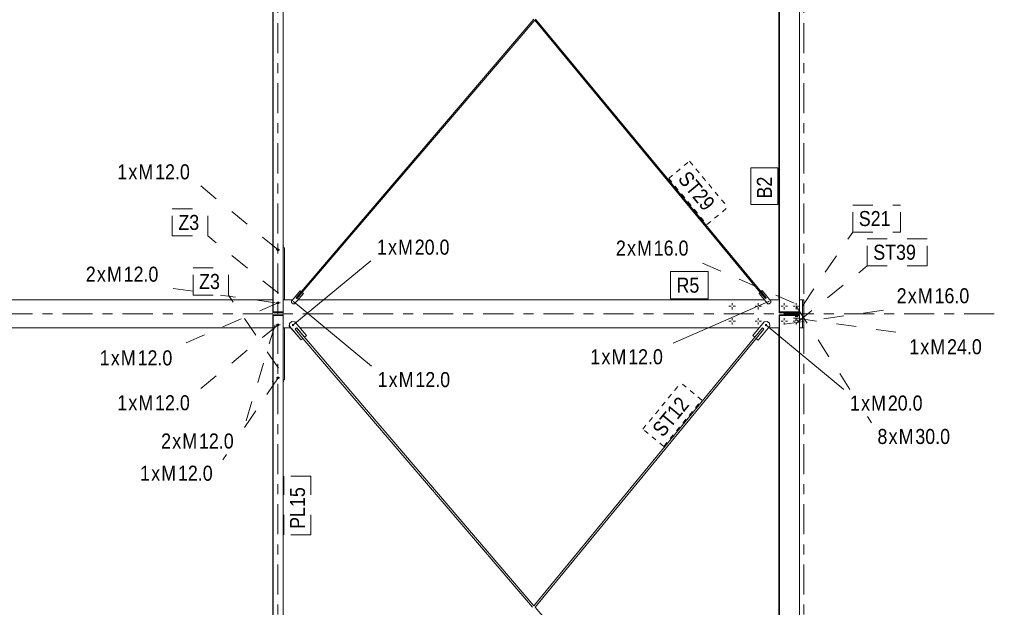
# Model space of a CAD drawing. Header units: millimetres. Extents: x -54 to 556, y -102 to 998.
# Tile 15 of 34: x 342 to 440, y 201 to 259. Entities that reach past the tile are written whole.
import ezdxf

# ---------------------------------------------------------------- set-up
doc = ezdxf.new("R2010")
doc.units = ezdxf.units.MM
for name, pattern in [('XKITLINE00', [0]), ('XKITLINE02', [4, 2, -2]), ('XKITLINE03', [6, 3, -1, 1, -1]), ('XKITLINE04', [3, 0.5, -0.5, 0.5, -0.5, 0.5, -0.5])]:
    doc.linetypes.add(name, pattern=pattern)
for name, color, linetype, lineweight in [('Element', 2, 'Continuous', 0), ('Spoina', 1, 'Continuous', 0), ('Znak elementu', 2, 'Continuous', 0), ('Znak śruby', 4, 'Continuous', 0), ('Śruba', 3, 'Continuous', 0)]:
    doc.layers.add(name, color=color, linetype=linetype, lineweight=lineweight)
doc.styles.add('ARIAL', font='ARIAL.TTF')

msp = doc.modelspace()

# ---------------------------------------------------------------- hatches: boundary and pattern name
at = {"layer": 'Śruba'}
for points in [[(368.9969953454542, 231.2168447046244), (368.9980030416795, 231.2236397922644), (368.9996715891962, 231.230303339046), (369.0019849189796, 231.2367711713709), (369.0049207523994, 231.2429810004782), (369.0084508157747, 231.2488730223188), (369.0125411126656, 231.2543904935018), (369.017152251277, 231.2594802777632), (369.0222398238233, 231.2640933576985), (369.0277548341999, 231.2681853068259), (369.0336441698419, 231.2717167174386), (369.0398511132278, 231.2746535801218), (369.0463158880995, 231.2769676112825), (369.0529762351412, 231.2786365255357), (369.0597680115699, 231.2796442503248), (369.0666258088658, 231.279981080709), (369.073483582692, 231.2796437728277), (369.0802752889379, 231.2786355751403), (369.0869355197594, 231.2769661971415), (369.0934001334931, 231.2746517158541), (369.0996068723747, 231.2717144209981), (369.1054959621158, 231.2681826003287), (369.1110106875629, 231.2640902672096), (369.1160979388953, 231.2594768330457), (369.1207087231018, 231.2543867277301), (369.1247986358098, 231.2488689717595), (369.1283282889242, 231.2429767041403), (369.131263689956, 231.2367666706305), (369.1335765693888, 231.2302986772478), (369.1352446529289, 231.223635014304), (369.1362518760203, 231.2168398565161), (369.136588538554, 231.2099786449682), (369.1362513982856, 231.2031174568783), (369.1352437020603, 231.1963223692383), (369.1335751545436, 231.1896588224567), (369.1312618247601, 231.1831909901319), (369.1283259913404, 231.1769811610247), (369.1247959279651, 231.1710891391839), (369.1207056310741, 231.165571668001), (369.1160944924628, 231.1604818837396), (369.1110069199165, 231.1558688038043), (369.1054919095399, 231.1517768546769), (369.0996025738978, 231.1482454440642), (369.093395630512, 231.145308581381), (369.0869308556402, 231.1429945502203), (369.0802705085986, 231.1413256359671), (369.07347873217, 231.140317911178), (369.066620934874, 231.1399810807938), (369.0597631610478, 231.140318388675), (369.052971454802, 231.1413265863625), (369.0463112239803, 231.1429959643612), (369.0398466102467, 231.1453104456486), (369.033639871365, 231.1482477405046), (369.027750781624, 231.151779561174), (369.0222360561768, 231.1558718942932), (369.0171488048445, 231.1604853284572), (369.012538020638, 231.1655754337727), (369.00844810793, 231.1710931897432), (369.0049184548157, 231.1769854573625), (369.0019830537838, 231.1831954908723), (368.9996701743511, 231.189663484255), (368.9980020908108, 231.1963271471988), (368.9969948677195, 231.2031223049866), (368.9966582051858, 231.2099835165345)], [(416.4124246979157, 231.2144143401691), (416.4134325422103, 231.2212094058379), (416.415101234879, 231.2278729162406), (416.4174147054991, 231.2343406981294), (416.4203506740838, 231.2405504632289), (416.4238808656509, 231.2464424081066), (416.4279712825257, 231.2519597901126), (416.4325825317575, 231.257049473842), (416.4376702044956, 231.2616624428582), (416.4431853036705, 231.2657542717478), (416.4490747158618, 231.2692855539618), (416.455281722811, 231.2722222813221), (416.4617465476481, 231.2745361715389), (416.4684069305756, 231.2762049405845), (416.4751987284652, 231.2772125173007), (416.4820565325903, 231.2775491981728), (416.4889142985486, 231.2772117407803), (416.4957059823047, 231.276203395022), (416.5023661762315, 231.274533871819), (416.5088307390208, 231.2722192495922), (416.5150374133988, 231.2692818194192), (416.5209264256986, 231.2657498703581), (416.5264410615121, 231.2616574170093), (416.5315282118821, 231.2570438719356), (416.5361388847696, 231.2519536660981), (416.5402286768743, 231.2464358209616), (416.5437582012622, 231.2405434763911), (416.5466934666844, 231.234333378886), (416.54900620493, 231.2278653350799), (416.5506741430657, 231.2212016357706), (416.5516812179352, 231.2144064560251), (416.5520177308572, 231.2075452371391), (416.5516804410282, 231.200684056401), (416.5506725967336, 231.1938889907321), (416.549003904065, 231.1872254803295), (416.5466904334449, 231.1807576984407), (416.5437544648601, 231.1745479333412), (416.5402242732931, 231.1686559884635), (416.5361338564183, 231.1631386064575), (416.5315226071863, 231.1580489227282), (416.5264349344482, 231.153435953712), (416.5209198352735, 231.1493441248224), (416.5150304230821, 231.1458128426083), (416.5088234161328, 231.142876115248), (416.5023585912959, 231.1405622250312), (416.4956982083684, 231.1388934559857), (416.4889064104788, 231.1378858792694), (416.4820486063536, 231.1375491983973), (416.4751908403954, 231.1378866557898), (416.4683991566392, 231.1388950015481), (416.4617389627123, 231.1405645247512), (416.4552743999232, 231.1428791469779), (416.449067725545, 231.145816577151), (416.4431787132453, 231.149348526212), (416.4376640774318, 231.1534409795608), (416.4325769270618, 231.1580545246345), (416.4279662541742, 231.163144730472), (416.4238764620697, 231.1686625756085), (416.4203469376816, 231.174554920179), (416.4174116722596, 231.1807650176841), (416.4150989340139, 231.1872330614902), (416.4134309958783, 231.1938967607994), (416.4124239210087, 231.200691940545), (416.4120874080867, 231.207553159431)], [(416.1110576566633, 228.8809643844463), (416.1126401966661, 228.891642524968), (416.1152612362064, 228.9021140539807), (416.1188955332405, 228.9122781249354), (416.1235080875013, 228.9220368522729), (416.1290544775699, 228.931296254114), (416.1354812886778, 228.9399671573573), (416.142726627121, 228.9479660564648), (416.1507207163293, 228.9552159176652), (416.1593865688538, 228.961646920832), (416.1686407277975, 228.9671971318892), (416.1783940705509, 228.9718130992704), (416.1885526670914, 228.9754503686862), (416.1990186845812, 228.9780739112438), (416.2096913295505, 228.9796584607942), (416.220467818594, 228.9801887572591), (416.2312443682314, 228.9796596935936), (416.2419171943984, 228.9780763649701), (416.2523835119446, 228.9754540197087), (416.2625425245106, 228.9718179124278), (416.2722963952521, 228.9672030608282), (416.2815511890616, 228.9616539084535), (416.2902177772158, 228.9552238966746), (416.2982126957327, 228.94797495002), (416.3054589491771, 228.9399768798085), (416.3118867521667, 228.9313067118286), (416.3174342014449, 228.9220479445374), (416.322047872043, 228.9122897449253), (416.3256833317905, 228.9021260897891), (416.3283055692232, 228.8916548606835), (416.3298893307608, 228.8809769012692), (416.3304193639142, 228.8701950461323), (416.3298905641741, 228.859413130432), (416.3283080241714, 228.8487349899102), (416.3256869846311, 228.8382634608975), (416.322052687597, 228.8280993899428), (416.3174401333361, 228.8183406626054), (416.3118937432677, 228.8090812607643), (416.3054669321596, 228.8004103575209), (416.2982215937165, 228.7924114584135), (416.2902275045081, 228.7851615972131), (416.2815616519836, 228.7787305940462), (416.2723074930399, 228.773180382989), (416.2625541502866, 228.7685644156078), (416.2523955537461, 228.7649271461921), (416.2419295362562, 228.7623036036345), (416.2312568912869, 228.760719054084), (416.2204804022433, 228.7601887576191), (416.209703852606, 228.7607178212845), (416.1990310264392, 228.762301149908), (416.188564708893, 228.7649234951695), (416.1784056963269, 228.7685596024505), (416.1686518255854, 228.77317445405), (416.1593970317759, 228.7787236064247), (416.1507304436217, 228.7851536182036), (416.1427355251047, 228.7924025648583), (416.1354892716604, 228.8004006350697), (416.1290614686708, 228.8090708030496), (416.1235140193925, 228.8183295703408), (416.1189003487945, 228.8280877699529), (416.1152648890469, 228.8382514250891), (416.1126426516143, 228.8487226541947), (416.1110588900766, 228.8594006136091), (416.1105288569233, 228.8701824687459)], [(368.8941503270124, 228.8768013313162), (368.8957327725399, 228.8874794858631), (368.8983537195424, 228.8979510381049), (368.9019879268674, 228.9081151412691), (368.9066003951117, 228.917873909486), (368.9121467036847, 228.9271333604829), (368.9185734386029, 228.9358043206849), (368.9258187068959, 228.9438032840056), (368.9338127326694, 228.9510532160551), (368.9424785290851, 228.9574842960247), (368.9517326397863, 228.9630345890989), (368.9614859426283, 228.967650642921), (368.9716445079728, 228.9712880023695), (368.9821105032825, 228.9739116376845), (368.9927831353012, 228.9754962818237), (369.0035596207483, 228.9760266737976), (369.0143361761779, 228.9754977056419), (369.0250090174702, 228.9739144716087), (369.0354753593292, 228.9712922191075), (369.0456344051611, 228.9676562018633), (369.0553883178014, 228.9630414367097), (369.0646431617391, 228.957492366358), (369.0733098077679, 228.9510624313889), (369.0813047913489, 228.9438135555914), (369.0885511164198, 228.9358155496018), (369.0949789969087, 228.9271454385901), (369.1005265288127, 228.9178867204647), (369.1051402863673, 228.9081285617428), (369.1087758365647, 228.897964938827), (369.1113981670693, 228.887493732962), (369.1129820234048, 228.8768157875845), (369.113512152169, 228.8660339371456), (369.1129834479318, 228.8552520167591), (369.1114010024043, 228.8445738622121), (369.1087800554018, 228.8341023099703), (369.1051458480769, 228.8239382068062), (369.1005333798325, 228.8141794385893), (369.0949870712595, 228.8049199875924), (369.0885603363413, 228.7962490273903), (369.0813150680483, 228.7882500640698), (369.0733210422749, 228.7810001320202), (369.0646552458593, 228.7745690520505), (369.055401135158, 228.7690187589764), (369.0456478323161, 228.7644027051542), (369.0354892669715, 228.7607653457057), (369.0250232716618, 228.7581417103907), (369.0143506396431, 228.7565570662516), (369.003574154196, 228.7560266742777), (368.9927975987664, 228.7565556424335), (368.9821247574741, 228.7581388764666), (368.9716584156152, 228.7607611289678), (368.9614993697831, 228.764397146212), (368.9517454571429, 228.7690119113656), (368.9424906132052, 228.7745609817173), (368.9338239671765, 228.7809909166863), (368.9258289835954, 228.7882397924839), (368.9185826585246, 228.7962377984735), (368.9121547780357, 228.8049079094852), (368.9066072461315, 228.8141666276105), (368.9019934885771, 228.8239247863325), (368.8983579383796, 228.8340884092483), (368.8957356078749, 228.8445596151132), (368.8941517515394, 228.8552375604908), (368.8936216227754, 228.8660194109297)]]:
    msp.add_hatch(color=256, dxfattribs=at).paths.add_polyline_path(points, flags=17)

# ---------------------------------------------------------------- linework, layer by layer
at = {"layer": 'Element', "linetype": 'XKITLINE00', "lineweight": 0}
for p, q in [((366.9994488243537, 230.1800000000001), (366.9994488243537, 349.8199999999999)), ((367.0019723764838, 230.1800000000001), (367.0019723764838, 349.8199999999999)), ((367.027207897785, 230.1800000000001), (367.027207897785, 349.8199999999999)), ((367.0297314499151, 230.1800000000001), (367.0297314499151, 349.8199999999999)), ((368.0292338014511, 230.1800000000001), (368.0292338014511, 349.8199999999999)), ((417.5600866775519, 349.8199999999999), (417.5600866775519, 230.1799999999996)), ((417.5632246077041, 230.1799999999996), (417.5632246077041, 349.8199999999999)), ((419.5622397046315, 230.1799999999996), (419.5622397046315, 349.8199999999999)), ((417.5036039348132, 231.4999999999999), (417.5036039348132, 287.5691098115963)), ((417.5067418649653, 231.4999999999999), (417.5067418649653, 287.5727818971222)), ((369.4035542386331, 231.5138213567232), (393.1350927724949, 259.2850745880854)), ((369.8319737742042, 232.1998842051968), (393.0566009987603, 259.3779368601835)), ((415.6367895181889, 232.1314921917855), (393.1343286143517, 259.284180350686)), ((416.239535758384, 231.5922460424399), (393.2134250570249, 259.3767984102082)), ((366.9496923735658, 236.7887611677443), (366.9496923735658, 236.7287611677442)), ((366.9496923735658, 236.7887611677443), (366.9994488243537, 236.7887611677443)), ((366.9496923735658, 236.7287611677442), (366.9994488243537, 236.7287611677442)), ((368.0292338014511, 236.7887611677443), (368.0496922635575, 236.7887611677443)), ((368.0292338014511, 236.7287611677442), (368.0496922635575, 236.7287611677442)), ((368.0292338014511, 236.5788306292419), (368.1596923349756, 236.5788306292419)), ((368.0496922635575, 236.7887611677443), (368.0496922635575, 236.7287611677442)), ((368.1596923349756, 236.5788306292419), (368.1596923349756, 231.4)), ((366.9991845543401, 232.2821271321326), (366.9992885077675, 233.497375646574)), ((366.9994498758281, 233.4938765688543), (366.9992882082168, 233.4938730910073)), ((366.9994498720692, 232.2821328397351), (366.9991845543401, 232.2821271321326)), ((368.8389948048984, 231.2704276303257), (369.7158357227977, 232.2965292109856)), ((368.842149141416, 231.2704275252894), (369.7189900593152, 232.2965291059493)), ((370.0380360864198, 232.0236211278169), (369.1611952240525, 230.9975195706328)), ((369.8329445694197, 232.1990537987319), (369.3133351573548, 231.5909936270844)), ((369.4044721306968, 231.5130362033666), (369.9240815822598, 232.1210963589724)), ((369.7158357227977, 232.2965292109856), (369.7189900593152, 232.2965291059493)), ((369.7189900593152, 232.2965291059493), (369.8329445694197, 232.1990537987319)), ((369.9225397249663, 232.1210964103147), (369.9240815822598, 232.1210963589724)), ((369.9240815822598, 232.1210963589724), (370.0380360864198, 232.0236211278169)), ((415.5198776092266, 232.0357742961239), (415.6352905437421, 232.1315165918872)), ((416.3811297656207, 230.9965409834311), (415.5198776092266, 232.0357742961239)), ((415.5198776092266, 232.0357742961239), (415.5230321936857, 232.0357741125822)), ((415.5230321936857, 232.0357741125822), (415.6384451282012, 232.1315164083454)), ((416.3842843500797, 230.9965407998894), (415.5230321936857, 232.0357741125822)), ((415.6352905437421, 232.1315165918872), (415.6384451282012, 232.1315164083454)), ((415.6384451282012, 232.1315164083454), (416.1488167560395, 231.5156744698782)), ((415.7285244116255, 232.2088600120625), (415.8430069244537, 232.3038305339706)), ((415.7292115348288, 232.2080881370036), (415.7307486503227, 232.2080880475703)), ((415.7307486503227, 232.2080880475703), (415.8461615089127, 232.3038303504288)), ((416.2411202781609, 231.592246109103), (415.7307486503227, 232.2080880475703)), ((415.8430069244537, 232.3038305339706), (415.8461615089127, 232.3038303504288)), ((415.8461615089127, 232.3038303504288), (416.7074136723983, 231.2645971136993)), ((315.5300338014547, 231.4), (366.9994536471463, 231.4)), ((368.0292338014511, 231.4), (368.9497161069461, 231.4)), ((368.8389948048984, 231.2704276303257), (368.8500133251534, 231.1294365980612)), ((368.8389948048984, 231.2704276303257), (368.842149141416, 231.2704275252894)), ((368.8531676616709, 231.1294364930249), (368.842149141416, 231.2704275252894)), ((368.8500133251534, 231.1294365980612), (369.017120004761, 230.9864956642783)), ((368.8500133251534, 231.1294365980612), (368.8531676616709, 231.1294364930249)), ((369.0202743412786, 230.986495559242), (368.8531676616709, 231.1294364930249)), ((369.017120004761, 230.9864956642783), (369.0202743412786, 230.986495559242)), ((369.1611952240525, 230.9975195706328), (369.0202743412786, 230.986495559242)), ((369.3133351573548, 231.5909936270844), (369.3410484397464, 231.5672880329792)), ((369.3410273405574, 231.5672633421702), (369.3580680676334, 231.5529499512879)), ((369.3580680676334, 231.5529499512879), (369.376928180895, 231.5365542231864)), ((369.3769492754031, 231.5365789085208), (369.4044721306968, 231.5130362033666)), ((369.5051292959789, 231.4), (416.0467679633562, 231.4)), ((416.1481742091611, 231.5164498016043), (416.1612167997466, 231.5262305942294)), ((416.1488167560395, 231.5156744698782), (416.1766460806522, 231.5387606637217)), ((416.1612167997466, 231.5262305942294), (416.1941091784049, 231.5530301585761)), ((416.1941091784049, 231.5530301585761), (416.2265499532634, 231.5803746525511)), ((416.2135217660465, 231.5693513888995), (416.2411202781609, 231.592246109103)), ((416.2265499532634, 231.5803746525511), (416.239535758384, 231.5922460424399)), ((416.2395831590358, 231.5922461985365), (416.2411202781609, 231.592246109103)), ((416.3811297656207, 230.9965409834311), (416.5218681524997, 230.9833889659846)), ((416.3811297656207, 230.9965409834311), (416.3842843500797, 230.9965407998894)), ((416.5250227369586, 230.9833887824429), (416.3842843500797, 230.9965407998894)), ((416.5218681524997, 230.9833889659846), (416.5250227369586, 230.9833887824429)), ((416.6942681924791, 231.1237886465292), (416.5250227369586, 230.9833887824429)), ((416.5952001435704, 231.4), (417.5333053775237, 231.4)), ((416.7074136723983, 231.2645971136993), (416.6942681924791, 231.1237886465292)), ((417.5067418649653, 231.4999999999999), (417.5036039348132, 231.4999999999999)), ((417.5067418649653, 231.4999999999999), (417.5142381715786, 231.4999999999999)), ((417.5143950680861, 231.5000000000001), (417.5143950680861, 231.5800000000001)), ((417.5143950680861, 231.5800000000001), (417.5600866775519, 231.5800000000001)), ((417.5143950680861, 231.5000000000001), (417.533304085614, 231.5000000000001)), ((417.533304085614, 231.4999999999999), (417.533304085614, 230.1799999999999)), ((417.5364420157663, 231.4999999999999), (417.533304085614, 231.4999999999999)), ((417.5364420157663, 230.1799999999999), (417.5364420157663, 231.4999999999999)), ((417.5364420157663, 231.4999999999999), (417.5437557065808, 231.4999999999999)), ((417.5437557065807, 231.5000000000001), (417.5600866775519, 231.5000000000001)), ((419.5622397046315, 231.4), (419.8427137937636, 231.4)), ((419.8427137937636, 228.6), (419.8427137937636, 231.4)), ((420, 231.4), (419.8427137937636, 231.4)), ((420, 228.6), (420, 231.4)), ((366.9994488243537, 230.1800000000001), (367.0019723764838, 230.1800000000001)), ((367.0003876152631, 230.1800000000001), (367.0003876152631, 230.1000000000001)), ((367.0287825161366, 230.1800000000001), (367.0003876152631, 230.1800000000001)), ((367.0003876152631, 230.1000000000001), (368.028136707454, 230.1000000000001)), ((367.027207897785, 230.1800000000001), (367.0286291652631, 230.1800000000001)), ((367.0286291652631, 230.1000000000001), (367.0286291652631, 230.1800000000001)), ((367.0287825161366, 230.1800000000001), (367.0297314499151, 230.1800000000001)), ((367.0297314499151, 230.1800000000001), (368.0292338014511, 230.1800000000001)), ((368.028136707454, 230.1000000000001), (368.028136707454, 230.1800000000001)), ((417.533304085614, 230.1799999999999), (417.5364420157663, 230.1799999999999)), ((417.5340418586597, 230.1799999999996), (417.5340418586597, 230.0999999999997)), ((417.5340418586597, 230.1799999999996), (417.5622832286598, 230.1799999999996)), ((417.5340418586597, 230.0999999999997), (419.5612983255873, 230.0999999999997)), ((417.5600866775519, 230.1799999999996), (417.5632246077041, 230.1799999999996)), ((417.5622832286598, 230.1799999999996), (417.5622832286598, 230.0999999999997)), ((417.5632246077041, 230.1799999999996), (419.5622397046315, 230.1799999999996)), ((419.5612983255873, 230.0999999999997), (419.5612983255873, 230.1799999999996)), ((366.9994488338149, 110.1800000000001), (366.9994488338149, 229.8199999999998)), ((366.9994488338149, 229.8199999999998), (367.0019724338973, 229.8199999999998)), ((367.0003876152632, 229.8999999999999), (367.0003876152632, 229.8199999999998)), ((367.0003876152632, 229.8999999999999), (368.0281367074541, 229.8999999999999)), ((367.0003876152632, 229.8199999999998), (367.0287830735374, 229.8199999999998)), ((367.0019724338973, 110.1800000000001), (367.0019724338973, 229.8199999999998)), ((367.0272084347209, 110.1800000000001), (367.0272084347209, 229.8199999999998)), ((367.0272084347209, 229.8199999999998), (367.0286291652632, 229.8199999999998)), ((367.0286291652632, 229.8199999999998), (367.0286291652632, 229.8999999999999)), ((367.0287830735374, 229.8199999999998), (367.0297320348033, 229.8199999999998)), ((367.0297320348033, 110.1800000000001), (367.0297320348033, 229.8199999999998)), ((367.0297320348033, 229.8199999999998), (368.029234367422, 229.8199999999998)), ((368.0281367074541, 229.8999999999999), (368.0281367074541, 229.8199999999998)), ((368.029234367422, 110.1800000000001), (368.029234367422, 229.8199999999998)), ((368.6572579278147, 229.0345957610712), (368.6352209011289, 228.7526136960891)), ((368.6402677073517, 228.7526140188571), (368.6623047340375, 229.0345960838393)), ((368.8851240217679, 229.2295095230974), (368.6572579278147, 229.0345957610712)), ((368.6572579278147, 229.0345957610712), (368.6623047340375, 229.0345960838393)), ((368.6623047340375, 229.0345960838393), (368.8901708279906, 229.2295098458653)), ((368.8851240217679, 229.2295095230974), (368.8901708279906, 229.2295098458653)), ((368.8901708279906, 229.2295098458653), (369.1720125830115, 229.2074618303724)), ((369.1720125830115, 229.2074618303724), (370.3411338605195, 227.8393264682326)), ((416.0406979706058, 229.2084462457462), (414.89707488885, 227.8189055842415)), ((414.9021222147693, 227.8189058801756), (416.0457452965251, 229.2084465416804)), ((416.3220837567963, 229.235707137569), (416.0406979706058, 229.2084462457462)), ((416.0406979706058, 229.2084462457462), (416.0457452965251, 229.2084465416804)), ((416.0457452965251, 229.2084465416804), (416.3271310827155, 229.2357074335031)), ((416.3220837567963, 229.235707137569), (416.3271310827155, 229.2357074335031)), ((416.3226145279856, 229.235269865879), (416.3220837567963, 229.235707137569)), ((416.3271310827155, 229.2357074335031), (416.5585594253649, 229.0450470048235)), ((416.5585594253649, 229.0450470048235), (416.5858067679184, 228.7635210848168)), ((417.5364420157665, 229.82), (417.5333040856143, 229.82)), ((417.5333040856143, 229.82), (417.5333040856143, 228.5)), ((417.5340418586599, 229.9), (417.5340418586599, 229.82)), ((417.5340418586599, 229.9), (419.5612983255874, 229.9)), ((417.5340418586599, 229.82), (417.56228322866, 229.82)), ((417.5364420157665, 228.5), (417.5364420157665, 229.82)), ((417.5600866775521, 170.4800083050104), (417.5600866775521, 229.82)), ((419.5622397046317, 229.82), (417.5600866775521, 229.82)), ((417.56228322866, 229.82), (417.56228322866, 229.9)), ((417.5632246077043, 110.1799999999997), (417.5632246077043, 229.82)), ((419.5612983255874, 229.9), (419.5612983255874, 229.82)), ((419.5622397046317, 110.1799999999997), (419.5622397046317, 229.82)), ((317.1979652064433, 228.6), (366.9994536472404, 228.6)), ((368.029234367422, 228.6), (368.7656296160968, 228.6)), ((368.1596923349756, 228.6), (368.1596923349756, 223.421168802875)), ((368.6352209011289, 228.7526136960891), (368.6402677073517, 228.7526140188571)), ((368.6352209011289, 228.7526136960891), (369.8043421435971, 227.3844783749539)), ((369.8093889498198, 227.3844786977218), (368.6402677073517, 228.7526140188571)), ((369.219899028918, 228.4590276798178), (369.2525369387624, 228.4869457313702)), ((369.219899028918, 228.4590276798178), (369.999313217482, 227.5469373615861)), ((369.256459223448, 228.4901608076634), (369.2525369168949, 228.4869457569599)), ((369.2563901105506, 228.4902416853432), (369.3717954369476, 228.5889579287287)), ((369.2946493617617, 228.5224344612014), (369.256459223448, 228.4901608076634)), ((369.3324827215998, 228.5551256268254), (369.2946493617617, 228.5224344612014)), ((369.3382919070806, 228.5602994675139), (369.3324827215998, 228.5551256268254)), ((393.050651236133, 200.8764830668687), (369.3703774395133, 228.5877449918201)), ((370.1512096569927, 227.6768676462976), (369.3717954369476, 228.5889579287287)), ((369.691110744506, 228.6), (415.5399331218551, 228.6)), ((393.1817417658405, 200.7230522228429), (416.0092576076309, 228.459256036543)), ((415.8574332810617, 228.5863506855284), (415.0950179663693, 227.6599902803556)), ((415.2492879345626, 227.532896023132), (416.0117033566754, 228.4592565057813)), ((416.5858067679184, 228.7635210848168), (415.4421836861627, 227.373980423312)), ((415.8658148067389, 228.5786112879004), (415.85647883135, 228.585190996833)), ((415.8574332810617, 228.5863506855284), (415.8904186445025, 228.5591759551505)), ((415.8945428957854, 228.5559180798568), (415.8658148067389, 228.5786112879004)), ((415.9333197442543, 228.5243518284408), (415.8945428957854, 228.5559180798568)), ((415.9717551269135, 228.4923706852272), (415.9333197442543, 228.5243518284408)), ((415.9995503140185, 228.4685439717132), (415.9717551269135, 228.4923706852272)), ((415.9778410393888, 228.4871537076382), (416.0117033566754, 228.4592565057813)), ((416.0092576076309, 228.459256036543), (415.9995503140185, 228.4685439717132)), ((416.0092572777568, 228.4592563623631), (416.0117033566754, 228.4592565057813)), ((416.4512252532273, 228.6), (417.5333053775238, 228.6)), ((417.5036039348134, 228.5), (417.5067418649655, 228.5)), ((417.5036039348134, 172.6485902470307), (417.5036039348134, 228.5)), ((417.5067418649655, 228.5), (417.5142381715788, 228.5)), ((417.5067418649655, 172.6449181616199), (417.5067418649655, 228.5)), ((417.5143950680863, 228.4600000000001), (417.5143950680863, 228.54)), ((417.5143950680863, 228.54), (417.5333040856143, 228.54)), ((417.5600866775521, 228.4600000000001), (417.5143950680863, 228.4600000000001)), ((417.5333040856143, 228.5), (417.5364420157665, 228.5)), ((417.5364420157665, 228.5), (417.5437557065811, 228.5)), ((417.543755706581, 228.54), (417.5600866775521, 228.54)), ((419.5622397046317, 228.6), (419.8427137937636, 228.6)), ((419.8427137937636, 228.6), (420, 228.6)), ((369.8043421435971, 227.3844783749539), (369.8093889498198, 227.3844786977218)), ((369.999313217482, 227.5469373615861), (369.8093889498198, 227.3844786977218)), ((392.9207412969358, 200.7206480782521), (369.997808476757, 227.5456502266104)), ((370.148755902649, 227.676867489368), (370.1512096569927, 227.6768676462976)), ((370.3411338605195, 227.8393264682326), (370.1512096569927, 227.6768676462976)), ((393.0498062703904, 200.8774718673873), (415.092417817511, 227.6599904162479)), ((414.89707488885, 227.8189055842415), (414.9021222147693, 227.8189058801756)), ((414.89707488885, 227.8189055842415), (415.0899706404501, 227.6599899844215)), ((415.0950179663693, 227.6599902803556), (414.9021222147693, 227.8189058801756)), ((415.0899706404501, 227.6599899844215), (415.0950179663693, 227.6599902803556)), ((415.2457910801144, 227.5316183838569), (415.4371363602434, 227.3739801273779)), ((415.2468418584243, 227.5328958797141), (415.2492879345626, 227.532896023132)), ((415.4421836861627, 227.373980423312), (415.2492879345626, 227.532896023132)), ((415.4371363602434, 227.3739801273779), (415.4421836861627, 227.373980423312)), ((366.9496923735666, 223.271168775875), (366.9496923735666, 223.2111687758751)), ((366.9496923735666, 223.271168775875), (366.9994488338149, 223.271168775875)), ((366.9496923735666, 223.2111687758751), (366.9994488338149, 223.2111687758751)), ((368.1596923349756, 223.421168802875), (368.029234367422, 223.421168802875)), ((368.029234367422, 223.271168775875), (368.0496922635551, 223.271168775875)), ((368.029234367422, 223.2111687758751), (368.0496922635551, 223.2111687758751)), ((368.0496922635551, 223.271168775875), (368.0496922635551, 223.2111687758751)), ((417.5253662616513, 172.2355457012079), (393.1817632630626, 200.7230524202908))]:
    msp.add_line(p, q, dxfattribs=at)
at = {"layer": 'Spoina', "linetype": 'XKITLINE03', "lineweight": 0}
for p, q in [((367.5, -20), (367.5, 960)), ((420, -20), (420, 960)), ((-20, 230), (439.9999560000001, 230))]:
    msp.add_line(p, q, dxfattribs=at)
at = {"layer": 'Znak elementu', "linetype": 'XKITLINE04', "lineweight": 0}
for p, q in [((406.501850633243, 243.4989811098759), (408.5807388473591, 245.2218344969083)), ((408.5807388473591, 245.2218344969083), (412.3973376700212, 240.6165196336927)), ((406.501850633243, 243.4989811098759), (410.3184494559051, 238.8936662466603)), ((410.3184494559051, 238.8936662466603), (412.3973376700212, 240.6165196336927)), ((403.9185072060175, 218.4894713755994), (407.7194356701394, 223.1077280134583)), ((409.804165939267, 221.3919483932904), (407.7194356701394, 223.1077280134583)), ((406.003237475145, 216.7736917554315), (409.804165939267, 221.3919483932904)), ((406.003237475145, 216.7736917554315), (403.9185072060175, 218.4894713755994))]:
    msp.add_line(p, q, dxfattribs=at)
at = {"layer": 'Znak elementu', "linetype": 'XKITLINE00', "lineweight": 0}
for p, q in [((414.7036039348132, 240.9), (414.7036039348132, 244.5470214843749)), ((417.4036039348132, 244.5470214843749), (414.7036039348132, 244.5470214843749)), ((417.4036039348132, 240.9), (417.4036039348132, 244.5470214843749)), ((417.4036039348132, 240.9), (414.7036039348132, 240.9)), ((406.6807819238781, 234.2), (410.4376666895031, 234.2)), ((406.6807819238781, 231.5), (406.6807819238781, 234.2)), ((410.4376666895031, 231.5), (410.4376666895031, 234.2)), ((406.6807819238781, 231.5), (410.4376666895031, 231.5))]:
    msp.add_line(p, q, dxfattribs=at)
at = {"layer": 'Znak elementu', "linetype": 'XKITLINE02', "lineweight": 0}
for p, q in [((424.87494, 240.8470599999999), (429.6345103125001, 240.8470599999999)), ((424.87494, 238.14706), (424.87494, 240.8470599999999)), ((429.6345103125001, 238.14706), (429.6345103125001, 240.8470599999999)), ((356.9593638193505, 240.4597062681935), (360.4935923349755, 240.4597062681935)), ((356.9593638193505, 237.7597062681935), (356.9593638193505, 240.4597062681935)), ((360.4935923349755, 237.7597062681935), (360.4935923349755, 240.4597062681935)), ((419.87494, 230.83706), (424.87494, 238.14706)), ((424.87494, 238.14706), (429.6345103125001, 238.14706)), ((356.9593638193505, 237.7597062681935), (360.4935923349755, 237.7597062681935)), ((367.5645923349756, 232.0387062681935), (360.4935923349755, 237.7597062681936)), ((426.3181971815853, 237.4870595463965), (432.2994471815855, 237.4870595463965)), ((426.3181971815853, 234.7870595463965), (426.3181971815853, 237.4870595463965)), ((432.2994471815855, 234.7870595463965), (432.2994471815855, 237.4870595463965)), ((359.0303638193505, 234.5698748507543), (362.5645923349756, 234.5698748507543)), ((359.0303638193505, 231.8698748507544), (359.0303638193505, 234.5698748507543)), ((362.5645923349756, 231.8698748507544), (362.5645923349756, 234.5698748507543)), ((419.2471971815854, 229.0660595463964), (426.3181971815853, 234.7870595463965)), ((426.3181971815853, 234.7870595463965), (432.2994471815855, 234.7870595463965)), ((359.0303638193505, 231.8698748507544), (362.5645923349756, 231.8698748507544)), ((367.5645923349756, 224.5598748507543), (362.5645923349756, 231.8698748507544)), ((368.0996923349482, 207.9390496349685), (368.0996923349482, 213.8111687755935)), ((370.7996923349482, 213.8111687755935), (368.0996923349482, 213.8111687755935)), ((370.7996923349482, 207.9390496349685), (370.7996923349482, 213.8111687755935)), ((370.7996923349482, 207.9390496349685), (368.0996923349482, 207.9390496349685))]:
    msp.add_line(p, q, dxfattribs=at)
at = {"layer": 'Znak śruby', "linetype": 'XKITLINE02', "lineweight": 0}
for p, q in [((367.5146923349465, 236.3788312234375), (359.7365923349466, 242.8069312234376)), ((419.0312518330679, 231.0500942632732), (409.505251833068, 235.2000942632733)), ((359.0303638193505, 232.253679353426), (356.594530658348, 232.5967957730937)), ((367.5118923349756, 231.1000007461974), (357.9858923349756, 226.9500007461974)), ((367.2205306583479, 231.0999957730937), (361.7550475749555, 231.8698748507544)), ((418.0317474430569, 228.9501083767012), (428.6577474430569, 230.4469083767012)), ((419.2400000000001, 230.75), (424.5930357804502, 222.4420884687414)), ((419.2800346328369, 229.5554036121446), (429.9060346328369, 228.0586036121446)), ((367.5118923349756, 228.8999992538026), (359.7337923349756, 222.4718992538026)), ((367.220530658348, 228.9000042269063), (364.114930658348, 218.6580042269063)), ((367.5146923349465, 223.6211687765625), (364.114930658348, 218.5672685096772)), ((426.3327265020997, 219.7420884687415), (426.7400000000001, 219.11)), ((362.3596770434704, 215.9580042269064), (362.0146923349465, 215.4451687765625))]:
    msp.add_line(p, q, dxfattribs=at)
at = {"layer": 'Znak śruby', "linetype": 'XKITLINE00', "lineweight": 0}
for p, q in [((368.9985162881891, 228.866026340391), (376.7766162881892, 235.2941263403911)), ((369.0625205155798, 231.2099812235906), (376.8406205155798, 224.7818812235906)), ((416.4779516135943, 231.2075494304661), (406.9519516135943, 227.0575494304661)), ((416.215426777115, 228.8701884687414), (423.9935267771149, 222.4420884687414))]:
    msp.add_line(p, q, dxfattribs=at)
at = {"layer": 'Śruba', "linetype": 'XKITLINE02', "lineweight": 0}
for p, q in [((367.3396923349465, 236.3788312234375), (367.6896923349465, 236.3788312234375)), ((367.4396923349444, 236.4488312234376), (367.5596923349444, 236.4488312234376)), ((367.4396923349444, 236.3088312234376), (367.5596923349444, 236.3088312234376)), ((367.5596923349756, 236.4488312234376), (367.5896923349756, 236.4488312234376)), ((367.5596923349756, 236.3088312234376), (367.5896923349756, 236.3088312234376)), ((367.2158237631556, 231.0999936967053), (367.2252375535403, 231.0999978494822)), ((367.7118923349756, 231.1000007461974), (367.3118923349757, 231.1000007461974)), ((367.5540625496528, 231.1700007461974), (367.4340625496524, 231.1700007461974)), ((367.5540625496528, 231.0300007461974), (367.4340625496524, 231.0300007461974)), ((367.5896923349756, 231.1700007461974), (367.5596923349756, 231.1700007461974)), ((367.5896923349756, 231.0300007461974), (367.5596923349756, 231.0300007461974)), ((367.7755479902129, 231.1000032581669), (367.7849617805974, 231.1000074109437)), ((418.023899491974, 231.0498323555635), (418.0395891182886, 231.0499508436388)), ((419.0234070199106, 231.0500350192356), (419.0390966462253, 231.0501535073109)), ((419.6050346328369, 229.5554036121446), (418.9550346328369, 229.5554036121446)), ((419.2800346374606, 229.738876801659), (419.1200346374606, 229.738876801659)), ((419.2800346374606, 229.3719304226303), (419.1200346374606, 229.3719304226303)), ((419.4400346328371, 229.738876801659), (419.2800346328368, 229.738876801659)), ((419.4400346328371, 229.3719304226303), (419.2800346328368, 229.3719304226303)), ((367.2158237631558, 228.9000063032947), (367.2252375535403, 228.9000021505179)), ((367.7118923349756, 228.8999992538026), (367.3118923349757, 228.8999992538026)), ((367.5540625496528, 228.9699992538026), (367.4340625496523, 228.9699992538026)), ((367.5540625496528, 228.8299992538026), (367.4340625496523, 228.8299992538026)), ((367.5896923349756, 228.9699992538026), (367.5596923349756, 228.9699992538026)), ((367.5896923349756, 228.8299992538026), (367.5596923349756, 228.8299992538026)), ((367.7755479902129, 228.8999967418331), (367.7849617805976, 228.8999925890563)), ((418.0239026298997, 228.9501676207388), (418.0395922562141, 228.9500491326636)), ((419.0234101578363, 228.9499649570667), (419.0390997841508, 228.9498464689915)), ((367.3396923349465, 223.6211687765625), (367.6896923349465, 223.6211687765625)), ((367.4396923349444, 223.6911687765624), (367.5596923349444, 223.6911687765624)), ((367.4396923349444, 223.5511687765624), (367.5596923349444, 223.5511687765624)), ((367.5596923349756, 223.6911687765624), (367.5896923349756, 223.6911687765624)), ((367.5596923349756, 223.5511687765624), (367.5896923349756, 223.5511687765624))]:
    msp.add_line(p, q, dxfattribs=at)
at = {"layer": 'Śruba', "linetype": 'XKITLINE00', "lineweight": 0}
for p, q in [((369.0696177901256, 231.209980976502), (369.055423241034, 231.2099814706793)), ((412.8400000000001, 231.07), (412.8400000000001, 230.85688)), ((415.44, 231.07), (415.44, 230.85688)), ((416.4850494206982, 231.2075490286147), (416.4708538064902, 231.2075498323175)), ((418.04, 231.07), (418.04, 230.85688)), ((419.2400000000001, 231.07), (419.2400000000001, 230.85688)), ((412.5200000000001, 230.75), (412.7331200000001, 230.75)), ((412.8400000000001, 230.43), (412.8400000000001, 230.64312)), ((413.16, 230.75), (412.94688, 230.75)), ((415.1200000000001, 230.75), (415.3331200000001, 230.75)), ((415.44, 230.43), (415.44, 230.64312)), ((415.7600000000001, 230.75), (415.5468800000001, 230.75)), ((417.7200000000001, 230.75), (417.9331200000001, 230.75)), ((418.04, 230.43), (418.04, 230.64312)), ((418.3600000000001, 230.75), (418.1468800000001, 230.75)), ((418.92, 230.75), (419.13312, 230.75)), ((419.2400000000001, 230.43), (419.2400000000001, 230.64312)), ((419.56, 230.75), (419.3468800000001, 230.75)), ((412.5200000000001, 229.25), (412.7331200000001, 229.25)), ((412.8400000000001, 229.57), (412.8400000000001, 229.35688)), ((412.8400000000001, 228.93), (412.8400000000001, 229.14312)), ((413.16, 229.25), (412.94688, 229.25)), ((415.1200000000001, 229.25), (415.3331200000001, 229.25)), ((415.44, 229.57), (415.44, 229.35688)), ((415.44, 228.93), (415.44, 229.14312)), ((415.7600000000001, 229.25), (415.5468800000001, 229.25)), ((417.7200000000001, 229.25), (417.9331200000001, 229.25)), ((418.04, 229.57), (418.04, 229.35688)), ((418.04, 228.93), (418.04, 229.14312)), ((418.3600000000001, 229.25), (418.1468800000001, 229.25)), ((418.92, 229.25), (419.13312, 229.25)), ((419.2400000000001, 229.57), (419.2400000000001, 229.35688)), ((419.2400000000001, 228.93), (419.2400000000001, 229.14312)), ((419.56, 229.25), (419.3468800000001, 229.25)), ((369.0079790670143, 228.8660269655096), (368.9890535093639, 228.8660257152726)), ((416.2248905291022, 228.8701890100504), (416.2059630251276, 228.8701879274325))]:
    msp.add_line(p, q, dxfattribs=at)

# ---------------------------------------------------------------- texts
at = {"layer": 'Znak elementu', "style": 'ARIAL', "width": 0.85}
for s, rotation, p in [('ST29', -50.35153103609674, (407.3466821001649, 243.4198622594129)), ('B2', 90.0002104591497, (416.8036039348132, 241.4999999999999)), ('ST12', 50.54633668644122, (405.921248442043, 217.6182495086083)), ('PL15', 90.0002104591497, (370.1996923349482, 208.5390496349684))]:
    msp.add_text(s, height=1.5, rotation=rotation, dxfattribs=at).set_placement(p)
for s, p in [('Z3', (357.5593638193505, 238.3597062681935)), ('S21', (425.4749400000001, 238.74706)), ('ST39', (426.9181971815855, 235.3870595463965)), ('Z3', (359.6303638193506, 232.4698748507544)), ('R5', (407.2807819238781, 232.1))]:
    msp.add_text(s, height=1.5, dxfattribs=at).set_placement(p)
at = {"layer": 'Znak śruby', "style": 'ARIAL', "width": 0.85}
for s, p in [('1', (351.4637407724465, 243.4069312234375)), ('M', (353.5767778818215, 243.4069312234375)), ('12.0', (355.2430376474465, 243.4069312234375)), ('x', (352.5762896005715, 243.4069312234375)), ('1', (377.3766162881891, 235.8941263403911)), ('x', (378.4891651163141, 235.8941263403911)), ('M', (379.4896533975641, 235.8941263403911)), ('20.0', (381.1559131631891, 235.8941263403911)), ('2', (401.232400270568, 235.8000942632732)), ('x', (402.344949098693, 235.8000942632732)), ('M', (403.345437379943, 235.8000942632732)), ('16.0', (405.011697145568, 235.8000942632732)), ('2', (348.321679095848, 233.1967957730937)), ('x', (349.434227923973, 233.1967957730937)), ('M', (350.434716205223, 233.1967957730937)), ('12.0', (352.100975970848, 233.1967957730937)), ('2', (429.2577474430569, 231.0469083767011)), ('x', (430.3702962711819, 231.0469083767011)), ('M', (431.3707845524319, 231.0469083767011)), ('16.0', (433.0370443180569, 231.0469083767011)), ('1', (430.5060346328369, 225.9586036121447)), ('x', (431.6185834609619, 225.9586036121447)), ('M', (432.6190717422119, 225.9586036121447)), ('24.0', (434.2853315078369, 225.9586036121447)), ('1', (349.7130407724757, 224.8500007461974)), ('M', (351.8260778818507, 224.8500007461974)), ('12.0', (353.4923376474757, 224.8500007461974)), ('1', (398.6791000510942, 224.9575494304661)), ('x', (399.7916488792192, 224.9575494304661)), ('M', (400.7921371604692, 224.9575494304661)), ('12.0', (402.4583969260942, 224.9575494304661)), ('x', (350.8255896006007, 224.8500007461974)), ('1', (377.4406205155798, 222.6818812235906)), ('M', (379.5536576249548, 222.6818812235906)), ('12.0', (381.2199173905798, 222.6818812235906)), ('x', (378.5531693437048, 222.6818812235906)), ('1', (351.4609407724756, 220.3718992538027)), ('x', (352.5734896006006, 220.3718992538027)), ('M', (353.5739778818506, 220.3718992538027)), ('12.0', (355.2402376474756, 220.3718992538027)), ('1', (424.593526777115, 220.3420884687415)), ('x', (425.70607560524, 220.3420884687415)), ('M', (426.70656388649, 220.3420884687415)), ('20.0', (428.372823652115, 220.3420884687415)), ('8', (427.3400000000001, 217.01)), ('M', (429.4530371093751, 217.01)), ('30.0', (431.1192968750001, 217.01)), ('2', (355.842079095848, 216.5580042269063)), ('x', (356.954627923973, 216.5580042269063)), ('M', (357.955116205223, 216.5580042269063)), ('12.0', (359.621375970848, 216.5580042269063)), ('x', (428.4525488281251, 217.01)), ('1', (353.7418407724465, 213.3451687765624)), ('x', (354.8543896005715, 213.3451687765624)), ('M', (355.8548778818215, 213.3451687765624)), ('12.0', (357.5211376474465, 213.3451687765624))]:
    msp.add_text(s, height=1.5, dxfattribs=at).set_placement(p)

doc.saveas('drawing.dxf')
